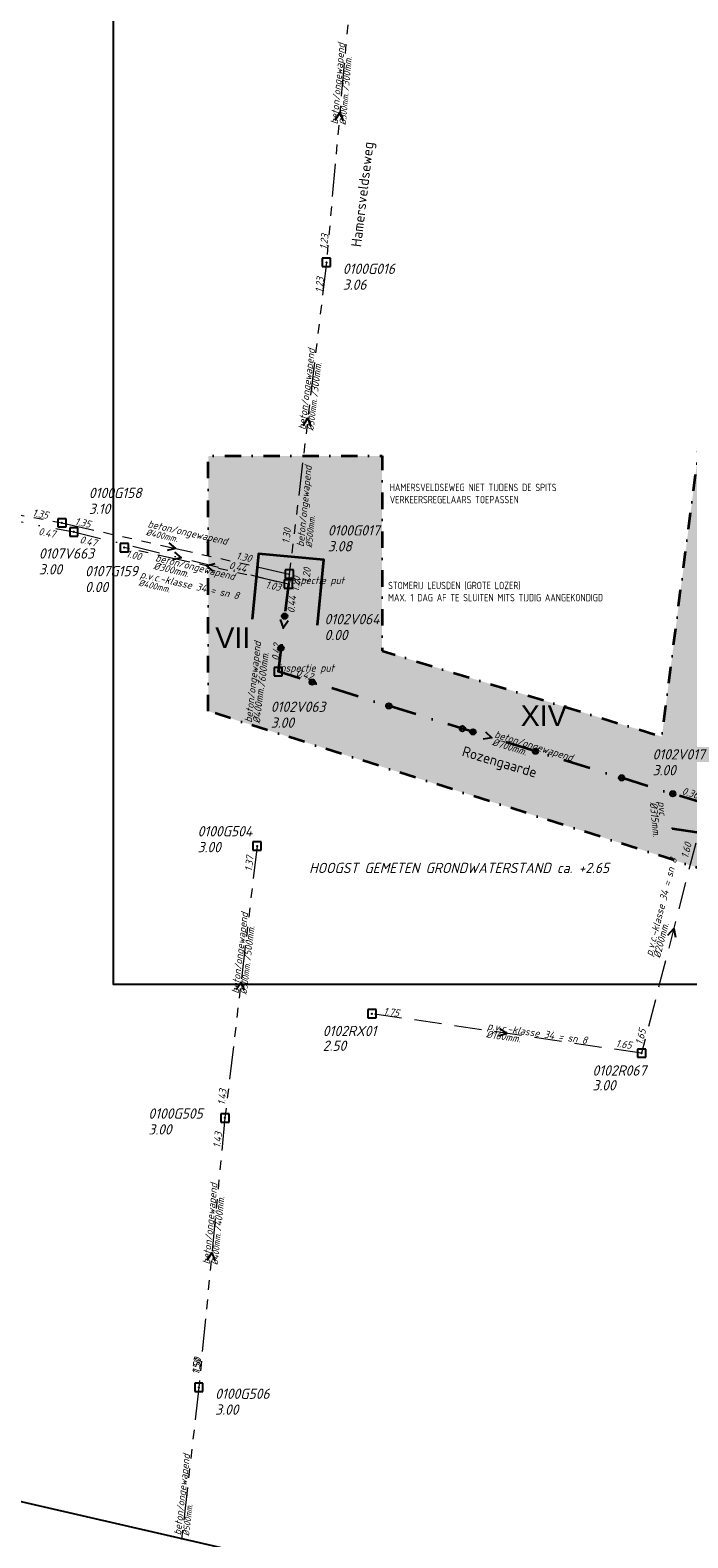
# Model space of a CAD drawing. Extents: x 155498 to 174806, y 452529 to 461643.
# Tile 11 of 44: x 157694 to 157814, y 460461 to 460736. Entities that reach past the tile are written whole.
import ezdxf
from ezdxf.enums import TextEntityAlignment as Align

# ---------------------------------------------------------------- set-up
doc = ezdxf.new("R2010")
doc.units = 0
doc.header["$PDMODE"] = 64
doc.header["$PDSIZE"] = 1.5
for name, pattern in [('RI-GWA', [18.45, 6, -1.8, 1.75, -1.8, 1.75, -1.8, 1.75, -1.8]), ('RI-HWA', [7.4, 5, -2.4]), ('RI-VWA', [11, 5, -3, 0, -3]), ('XX-DASHDOT', [10, 3, -2, 0, -2, 3])]:
    doc.linetypes.add(name, pattern=pattern)
doc.layers.get('0').update_dxf_attribs({"linetype": 'CONTINUOUS'})
doc.layers.get('DEFPOINTS').update_dxf_attribs({"linetype": 'CONTINUOUS'})
for name, color, linetype, lineweight in [('B-OI-RI-GWA-MATERIAAL-T18', 10, 'CONTINUOUS', 18), ('B-OI-RI-GWA-PUTDEKSELHOOGTE-T25', 10, 'CONTINUOUS', 25), ('B-OI-RI-GWA_BOB-T18', 10, 'CONTINUOUS', 18), ('B-OI-RI-GWA_DIAMETER-HOOGTE-T18', 10, 'CONTINUOUS', 18), ('B-OI-RI-GWA_DIAMETER-T18', 10, 'CONTINUOUS', 18), ('B-OI-RI-GWA_PUTNUMMER-T18', 10, 'CONTINUOUS', 18), ('B-OI-RI-GWA_RIOOLPUT-S', 10, 'CONTINUOUS', 25), ('B-OI-RI-GWA_TRANSPORTLEIDING-G', 10, 'RI-GWA', 18), ('B-OI-RI-HWA-BOB-T18', 150, 'CONTINUOUS', 18), ('B-OI-RI-HWA-MATERIAAL-T18', 150, 'CONTINUOUS', 18), ('B-OI-RI-HWA-PUTDEKSELHOOGTE-T25', 150, 'CONTINUOUS', 25), ('B-OI-RI-HWA-PUTNUMMER-T25', 150, 'CONTINUOUS', 25), ('B-OI-RI-HWA_DIAMETER-T18', 150, 'CONTINUOUS', 18), ('B-OI-RI-HWA_RIOOLPUT-S', 150, 'CONTINUOUS', 25), ('B-OI-RI-HWA_TRANSPORTLEIDING-G', 150, 'RI-HWA', 18), ('B-OI-RI-STROOMRICHTING-S', 252, 'CONTINUOUS', 25), ('B-OI-RI-VWA-BOB-T18', 34, 'CONTINUOUS', 18), ('B-OI-RI-VWA-DIAMETER-T18', 34, 'CONTINUOUS', 18), ('B-OI-RI-VWA-MATERIAAL-T18', 34, 'CONTINUOUS', 18), ('B-OI-RI-VWA_PUTDEKSELHOOGTE-T25', 34, 'CONTINUOUS', 25), ('B-OI-RI-VWA_PUTNUMMER-T25', 34, 'CONTINUOUS', 25), ('B-OI-RI-VWA_RIOOLPUT-S', 34, 'CONTINUOUS', 25), ('B-OI-RI-VWA_TRANSPORTLEIDING-G', 34, 'RI-VWA', 18), ('B-XX-OG-TOPOGRAFIE-T18', 2, 'CONTINUOUS', 18), ('N-OI-KG-GRENS_ONDERZOEKSGEBIED-G', 150, 'XX-DASHDOT', 35), ('N-OI-KG-GRENS_ONDERZOEKSGEBIED-V', 253, 'CONTINUOUS', 18), ('N-OI-RI-BIJZONDERDERHEDEN-T18', 134, 'CONTINUOUS', 18), ('N-OI-RI-STROOMRICHTING-S', 252, 'CONTINUOUS', 25), ('N-OI-RI-T50', 130, 'CONTINUOUS', 50), ('N-OI-RI-VRIJVERVAL_HULPSTUK-S', 210, 'CONTINUOUS', 25), ('N-OI-RI-VWA-BOB-T18', 36, 'CONTINUOUS', 18), ('N-OI-RI-VWA-DIAMETER-HOOGTE-T18', 36, 'CONTINUOUS', 18), ('N-OI-RI-VWA-DIAMETER-T18', 36, 'CONTINUOUS', 18), ('N-OI-RI-VWA-MATERIAAL-T18', 36, 'CONTINUOUS', 18), ('N-OI-RI-VWA_PUTDEKSELHOOGTE-T25', 36, 'CONTINUOUS', 25), ('N-OI-RI-VWA_PUTNUMMER-T25', 36, 'CONTINUOUS', 25), ('N-OI-RI-VWA_RIOOLPUT-S', 36, 'CONTINUOUS', 25), ('N-OI-RI-VWA_TRANSPORTLEIDING-G', 36, 'RI-VWA', 35), ('N-OI-WH-T25', 2, 'CONTINUOUS', 25), ('N-RO-KG-GRENS_WERK-G', 7, 'XX-WERKGRENS', 35)]:
    doc.layers.add(name, color=color, linetype=linetype, lineweight=lineweight)
doc.styles.add('ARIAL', font='arial.ttf')
doc.styles.add('NLCS-ISO-M-T18', font='NLCS-ISO.ttf', dxfattribs={"height": 1.8})
doc.styles.add('NLCS-ISO-M500-T18_CURSIEF', font='NLCS-ISO.ttf', dxfattribs={"oblique": 15, "height": 0.9})
doc.styles.add('NLCS-ISO-M750-T18', font='NLCS-ISO.ttf', dxfattribs={"height": 1.35})
doc.styles.add('NLCS-ISO-M750-T18_CURSIEF', font='NLCS-ISO.ttf', dxfattribs={"oblique": 15, "height": 1.35})
doc.styles.add('NLCS-ISO-M750-T25_CURSIEF', font='NLCS-ISO.ttf', dxfattribs={"oblique": 15, "height": 1.875})
doc.linetypes.add('XX-WERKGRENS', pattern='A,0,[137,NLCS.SHX,S=0.1,R=0,X=-1.1,Y=-1.35],-6', length=6)

# ---------------------------------------------------------------- blocks, each defined once
blk = doc.blocks.new('ACMAP_ANN_TEMPLATE_vwa-diam')
at = {"style": 'NLCS-ISO-M750-T18_CURSIEF', "oblique": 15}
blk.add_attdef('vwa-diam', (0.3, -1.3), '', height=1.35, dxfattribs=at)
blk = doc.blocks.new('ACMAP_ANN_TEMPLATE_vwa-materiaal')
at = {"style": 'NLCS-ISO-M750-T18_CURSIEF', "oblique": 15}
blk.add_attdef('vwa-mat', (0.3, 0.2), '', height=1.35, dxfattribs=at)
blk = doc.blocks.new('ACMAP_ANN_TEMPLATE_vwa-nap-l')
at = {"style": 'NLCS-ISO-M750-T18_CURSIEF', "oblique": 15}
blk.add_attdef('vwa-nap-l', (3.3, 0.2), '', height=1.35, dxfattribs=at)
blk = doc.blocks.new('ACMAP_ANN_TEMPLATE_vwa-nap-r')
at = {"style": 'NLCS-ISO-M750-T18_CURSIEF', "oblique": 15}
blk.add_attdef('vwa-nap-r', (-5.6, 0.2), '', height=1.35, dxfattribs=at)
blk = doc.blocks.new('ACMAP_ANN_TEMPLATE_type knoop')
at = {"layer": 'DEFPOINTS', "style": 'NLCS-ISO-M750-T18_CURSIEF', "oblique": 15}
blk.add_attdef('type_knoop', (0, 0), '', height=1.35, dxfattribs=at)
blk = doc.blocks.new('ACMAP_ANN_TEMPLATE_vwa-puth')
at = {"style": 'NLCS-ISO-M750-T25_CURSIEF', "oblique": 15}
blk.add_attdef('vwa-puth', (-3, 5), '', height=1.88, dxfattribs=at)
blk = doc.blocks.new('ACMAP_ANN_TEMPLATE_vwa-putnr')
at = {"style": 'NLCS-ISO-M750-T25_CURSIEF', "oblique": 15}
blk.add_attdef('vaw-putnr', (-3, 7.9), '', height=1.88, dxfattribs=at)
blk = doc.blocks.new('ACMAP_ANN_TEMPLATE_vwa-diam-hoogte')
at = {"style": 'NLCS-ISO-M750-T18_CURSIEF', "oblique": 15}
blk.add_attdef('vwa-diam-hoogte', (6.5, -1.3), '', height=1.35, dxfattribs=at)
blk = doc.blocks.new('ACMAP_ANN_TEMPLATE_hwa-diam')
at = {"style": 'NLCS-ISO-M750-T18_CURSIEF', "oblique": 15}
blk.add_attdef('hwa-diam', (-3.7, -1.3), '', height=1.35, dxfattribs=at)
blk = doc.blocks.new('ACMAP_ANN_TEMPLATE_hwa-materiaal')
at = {"style": 'NLCS-ISO-M750-T18_CURSIEF', "oblique": 15}
blk.add_attdef('hwa-mat', (-3.7, 0.2), '', height=1.35, dxfattribs=at)
blk = doc.blocks.new('ACMAP_ANN_TEMPLATE_hwa-nap-l')
at = {"style": 'NLCS-ISO-M750-T18_CURSIEF', "oblique": 15}
blk.add_attdef('hwa-nap-l', (3.3, 0.2), '', height=1.35, dxfattribs=at)
blk = doc.blocks.new('ACMAP_ANN_TEMPLATE_hwa-nap-r')
at = {"style": 'NLCS-ISO-M750-T18_CURSIEF', "oblique": 15}
blk.add_attdef('hwa-nap-r', (-5.6, 0.2), '', height=1.35, dxfattribs=at)
blk = doc.blocks.new('ACMAP_ANN_TEMPLATE_gwa-diam-hoogte')
at = {"style": 'NLCS-ISO-M750-T18_CURSIEF', "oblique": 15}
blk.add_attdef('gwa-diam-hoogte', (4, -1.3), '', height=1.35, dxfattribs=at)
blk = doc.blocks.new('ACMAP_ANN_TEMPLATE_gwa-diam')
at = {"style": 'NLCS-ISO-M500-T18_CURSIEF', "oblique": 15}
blk.add_attdef('gwa-diam', (-2.2, -1.3), '', height=1.2, dxfattribs=at)
blk = doc.blocks.new('ACMAP_ANN_TEMPLATE_gwa-materiaal')
at = {"style": 'NLCS-ISO-M750-T18_CURSIEF', "oblique": 15}
blk.add_attdef('gwa-mat', (-2.2, 0.2), '', height=1.35, dxfattribs=at)
blk = doc.blocks.new('ACMAP_ANN_TEMPLATE_gwa-nap-l')
at = {"style": 'NLCS-ISO-M750-T18_CURSIEF', "oblique": 15}
blk.add_attdef('gwa-nap-l', (2.3, 0.2), '', height=1.35, dxfattribs=at)
blk = doc.blocks.new('ACMAP_ANN_TEMPLATE_gwa-nap-r')
at = {"style": 'NLCS-ISO-M750-T18_CURSIEF', "oblique": 15}
blk.add_attdef('gwa-nap-r', (-5.6, 0.2), '', height=1.35, dxfattribs=at)
blk = doc.blocks.new('ACMAP_ANN_TEMPLATE_gwa-puth')
at = {"style": 'NLCS-ISO-M750-T25_CURSIEF', "oblique": 15}
blk.add_attdef('gwa-puth', (3, -5), '', height=1.88, dxfattribs=at)
blk = doc.blocks.new('ACMAP_ANN_TEMPLATE_gwa-putnr')
at = {"style": 'NLCS-ISO-M750-T25_CURSIEF', "oblique": 15}
blk.add_attdef('gwa-putnr', (3, -2.1), '', height=1.88, dxfattribs=at)
blk = doc.blocks.new('ACMAP_ANN_TEMPLATE_hwa-puth')
at = {"style": 'NLCS-ISO-M750-T25_CURSIEF', "oblique": 15}
blk.add_attdef('hwa-puth', (-9, -6.8), '', height=1.88, dxfattribs=at)
blk = doc.blocks.new('ACMAP_ANN_TEMPLATE_hwa-putnr')
at = {"style": 'NLCS-ISO-M750-T25_CURSIEF', "oblique": 15}
blk.add_attdef('hwa-putnr', (-9, -4.1), '', height=1.88, dxfattribs=at)
blk = doc.blocks.new('SRI-HULP')
h = blk.add_hatch(color=256)
h.dxf.hatch_style = 1
h.paths.add_polyline_path([(-0.71, 0.71, 0.198912), (-1, 0, 0.198912), (-0.71, -0.71), (0, 0)])
h = blk.add_hatch(color=256)
h.dxf.hatch_style = 1
h.paths.add_polyline_path([(1, 0, 0.198912), (0.71, 0.71), (0, 0), (0.71, -0.71, 0.198912)])
for p, q in [((-0.71, 0.71), (0.71, -0.71)), ((-0.71, -0.71), (0.71, 0.71))]:
    blk.add_line(p, q)
blk.add_circle((0, 0), 1)

msp = doc.modelspace()

# ---------------------------------------------------------------- hatches: boundary and pattern name
at = {"layer": 'N-OI-KG-GRENS_ONDERZOEKSGEBIED-V', "transparency": 33554559}
h = msp.add_hatch(color=256, dxfattribs=at)
h.dxf.hatch_style = 1
h.paths.add_polyline_path([(157726.39, 460611.85), (157726.39, 460658.53), (157758.19, 460658.53), (157758.19, 460622.89), (157809.38, 460607.2), (157817.91, 460673.64), (157893.93, 460671.21), (157908.69, 460694.04), (158020.76, 460692.1), (158019.99, 460663.43), (157931, 460659.32), (157922.07, 460656.07), (157916.77, 460646.84), (157838.88, 460646.84), (157834.12, 460592.49), (157816.7, 460582.98)])

# ---------------------------------------------------------------- linework, layer by layer
at = {"layer": 'B-OI-RI-GWA_RIOOLPUT-S'}
for p in [(157748.01, 460693.91), (157699.62, 460646.28), (157711.03, 460641.76), (157741.22, 460636.93), (157741.04, 460635.1), (157735.32, 460587.18), (157729.44, 460537.46), (157724.66, 460488.19), (157724.66, 460488.19)]:
    msp.add_point(p, dxfattribs=at)
at = {"layer": 'B-OI-RI-GWA_TRANSPORTLEIDING-G'}
for p, q in [((157752.91, 460748.69), (157748.01, 460693.91)), ((157748.01, 460693.91), (157741.22, 460636.93)), ((157661.73, 460653.53), (157699.62, 460646.28)), ((157699.62, 460646.28), (157741.22, 460636.93)), ((157741.04, 460635.1), (157711.03, 460641.76)), ((157741.22, 460636.93), (157741.04, 460635.1)), ((157735.32, 460587.18), (157729.44, 460537.46)), ((157729.44, 460537.46), (157724.66, 460488.19)), ((157724.66, 460488.19), (157719.01, 460438.35))]:
    msp.add_line(p, q, dxfattribs=at)
at = {"layer": 'B-OI-RI-HWA_RIOOLPUT-S'}
for p in [(157756.34, 460556.53), (157805.69, 460549.3)]:
    msp.add_point(p, dxfattribs=at)
at = {"layer": 'B-OI-RI-HWA_TRANSPORTLEIDING-G'}
for p, q in [((157817.42, 460594.88), (157805.69, 460549.3)), ((157805.69, 460549.3), (157756.34, 460556.53))]:
    msp.add_line(p, q, dxfattribs=at)
at = {"layer": 'B-OI-RI-STROOMRICHTING-S'}
for points in [[(157749.61, 460719.93), (157750.46, 460721.3), (157751.05, 460719.8)], [(157743.73, 460664.08), (157744.61, 460665.42), (157745.16, 460663.91)], [(157719.17, 460642.62), (157720.42, 460641.6), (157718.86, 460641.22)], [(157720.19, 460640.91), (157721.42, 460639.87), (157719.85, 460639.51)], [(157727.6, 460638.82), (157726.04, 460638.43), (157727.29, 460637.42)], [(157810.49, 460570.88), (157811.55, 460572.09), (157811.89, 460570.52)], [(157731.5, 460560.97), (157732.38, 460562.32), (157732.93, 460560.8)], [(157779.69, 460553.84), (157781.01, 460552.92), (157779.48, 460552.41)], [(157726.19, 460511.46), (157727.05, 460512.82), (157727.63, 460511.32)]]:
    msp.add_lwpolyline(points, dxfattribs=at)
at = {"layer": 'B-OI-RI-VWA_RIOOLPUT-S'}
msp.add_point((157701.8, 460644.63), dxfattribs=at)
at = {"layer": 'B-OI-RI-VWA_TRANSPORTLEIDING-G'}
for p, q in [((157665.79, 460651.43), (157701.8, 460644.63)), ((157701.8, 460644.63), (157741.04, 460635.1))]:
    msp.add_line(p, q, dxfattribs=at)
at = {"layer": 'DEFPOINTS', "flags": 128}
for points in [[(157498.69, 460511.77), (157666.49, 461268.41), (158141.33, 461489.21), (159256.93, 461205.94), (159206.49, 460696.31), (158205.71, 460856.25), (158144.02, 460363.33)], [(158031.87, 460833.11), (157866.51, 460833.11), (157709.01, 460833.11), (157709.01, 460656.1), (157709.01, 460561.94), (158031.87, 460561.94)]]:
    msp.add_lwpolyline(points, close=True, dxfattribs=at)
at = {"layer": 'N-OI-KG-GRENS_ONDERZOEKSGEBIED-G', "flags": 128}
msp.add_lwpolyline([(157726.39, 460611.85), (157726.39, 460658.53), (157758.19, 460658.53), (157758.19, 460622.89), (157809.38, 460607.2), (157817.91, 460673.64), (157893.93, 460671.21), (157908.69, 460694.04), (158020.76, 460692.1), (158019.99, 460663.43), (157931, 460659.32), (157922.07, 460656.07), (157916.77, 460646.84), (157838.88, 460646.84), (157834.12, 460592.49), (157816.7, 460582.98)], close=True, dxfattribs=at)
at = {"layer": 'N-OI-RI-STROOMRICHTING-S'}
for points in [[(157739.57, 460628.6), (157740.12, 460627.09), (157741, 460628.44)], [(157777.14, 460608.09), (157778.3, 460606.98), (157776.71, 460606.72)]]:
    msp.add_lwpolyline(points, dxfattribs=at)
at = {"layer": 'N-OI-RI-VWA_RIOOLPUT-S'}
for p in [(157741.04, 460635.1), (157739.19, 460619.08)]:
    msp.add_point(p, dxfattribs=at)
at = {"layer": 'N-OI-RI-VWA_TRANSPORTLEIDING-G'}
for p in [(157741.04, 460635.1), (157817.42, 460594.88)]:
    msp.add_line(p, (157739.19, 460619.08), dxfattribs=at)
at = {"layer": 'N-RO-KG-GRENS_WERK-G', "ltscale": 0.5, "flags": 128}
for points in [[(157746.4, 460627.57), (157747.51, 460639.52), (157735.56, 460640.63), (157734.45, 460628.68)], [(157811.28, 460590.41), (157811.28, 460590.41), (157823.15, 460588.61), (157824.95, 460600.48)]]:
    msp.add_lwpolyline(points, dxfattribs=at)

# ---------------------------------------------------------------- block references
at = {"layer": 'B-OI-RI-GWA-MATERIAAL-T18'}
for p, rotation, values in [((157750.46, 460721.3), 84.88121389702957, {'gwa-mat': 'beton/ongewapend'}), ((157744.61, 460665.42), 83.21222940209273, {'gwa-mat': 'beton/ongewapend'}), ((157744.28, 460644.02), 84.38241940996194, {'gwa-mat': 'beton/ongewapend'}), ((157717.32, 460644.84), 347.3394435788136, {'gwa-mat': 'beton/ongewapend'}), ((157715.96, 460635.6), 347.4932281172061, {'gwa-mat': 'p.v.c.-klasse 34 = sn 8'}), ((157732.38, 460562.32), 83.24844467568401, {'gwa-mat': 'beton/ongewapend'}), ((157727.05, 460512.82), 84.45848570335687, {'gwa-mat': 'beton/ongewapend'}), ((157721.83, 460463.27), 83.53617172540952, {'gwa-mat': 'beton/ongewapend'})]:
    msp.add_blockref('ACMAP_ANN_TEMPLATE_gwa-materiaal', p, dxfattribs=dict(at, rotation=rotation)).add_auto_attribs(values)
at = {"layer": 'B-OI-RI-GWA-PUTDEKSELHOOGTE-T25'}
for p, values in [((157748.01, 460693.91), {'gwa-puth': '3.06'}), ((157701.54, 460652.92), {'gwa-puth': '3.10'}), ((157745.27, 460646.07), {'gwa-puth': '3.08'}), ((157700.84, 460638.62), {'gwa-puth': '0.00'}), ((157721.44, 460591.05), {'gwa-puth': '3.00'}), ((157712.43, 460539.43), {'gwa-puth': '3.00'}), ((157724.66, 460488.19), {'gwa-puth': '3.00'}), ((157724.66, 460488.19), {'gwa-puth': '3.00'})]:
    msp.add_blockref('ACMAP_ANN_TEMPLATE_gwa-puth', p, dxfattribs=at).add_auto_attribs(values)
at = {"layer": 'B-OI-RI-GWA_BOB-T18'}
for name, p, rotation, values in [('ACMAP_ANN_TEMPLATE_gwa-nap-l', (157748.01, 460693.91), 83.21222940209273, {'gwa-nap-l': '1.23'}), ('ACMAP_ANN_TEMPLATE_gwa-nap-r', (157748.01, 460693.91), 84.88121389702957, {'gwa-nap-r': '1.23'}), ('ACMAP_ANN_TEMPLATE_gwa-nap-r', (157699.62, 460646.28), 349.1706815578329, {'gwa-nap-r': '1.35'}), ('ACMAP_ANN_TEMPLATE_gwa-nap-l', (157699.62, 460646.28), 347.3394435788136, {'gwa-nap-l': '1.35'}), ('ACMAP_ANN_TEMPLATE_gwa-nap-r', (157742.08, 460647.96), 83.21222940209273, {'gwa-nap-r': '1.30'}), ('ACMAP_ANN_TEMPLATE_gwa-nap-r', (157716.69, 460638.64), 347.4932281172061, {'gwa-nap-r': '1.00'}), ('ACMAP_ANN_TEMPLATE_gwa-nap-r', (157736.83, 460638.26), 347.3394435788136, {'gwa-nap-r': '1.30'}), ('ACMAP_ANN_TEMPLATE_gwa-nap-l', (157742.92, 460631.35), 84.38241940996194, {'gwa-nap-l': '1.20'}), ('ACMAP_ANN_TEMPLATE_gwa-nap-r', (157745.64, 460640.79), 84.38241940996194, {'gwa-nap-r': '1.20'}), ('ACMAP_ANN_TEMPLATE_gwa-nap-l', (157734.49, 460634.71), 347.4932281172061, {'gwa-nap-l': '1.03'}), ('ACMAP_ANN_TEMPLATE_gwa-nap-l', (157734.31, 460580.18), 83.24844467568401, {'gwa-nap-l': '1.37'}), ('ACMAP_ANN_TEMPLATE_gwa-nap-l', (157729.44, 460537.46), 84.45848570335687, {'gwa-nap-l': '1.43'}), ('ACMAP_ANN_TEMPLATE_gwa-nap-r', (157729.44, 460537.46), 83.24844467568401, {'gwa-nap-r': '1.43'}), ('ACMAP_ANN_TEMPLATE_gwa-nap-l', (157724.66, 460488.19), 83.53617172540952, {'gwa-nap-l': '1.50'}), ('ACMAP_ANN_TEMPLATE_gwa-nap-r', (157725.58, 460496.3), 84.45848570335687, {'gwa-nap-r': '1.50'})]:
    msp.add_blockref(name, p, dxfattribs=dict(at, rotation=rotation)).add_auto_attribs(values)
at = {"layer": 'B-OI-RI-GWA_DIAMETER-HOOGTE-T18'}
for p, rotation, values in [((157750.46, 460721.3), 84.88121389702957, {'gwa-diam-hoogte': '/300mm.'}), ((157744.61, 460665.42), 83.21222940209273, {'gwa-diam-hoogte': '/300mm.'}), ((157732.38, 460562.32), 83.24844467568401, {'gwa-diam-hoogte': '/500mm.'}), ((157727.05, 460512.82), 84.45848570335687, {'gwa-diam-hoogte': '/400mm.'})]:
    msp.add_blockref('ACMAP_ANN_TEMPLATE_gwa-diam-hoogte', p, dxfattribs=dict(at, rotation=rotation)).add_auto_attribs(values)
at = {"layer": 'B-OI-RI-GWA_DIAMETER-T18'}
for p, rotation, values in [((157750.46, 460721.3), 84.88121389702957, {'gwa-diam': '%%c300mm.'}), ((157744.61, 460665.42), 83.21222940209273, {'gwa-diam': '%%c300mm.'}), ((157744.28, 460644.02), 84.38241940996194, {'gwa-diam': '%%c500mm.'}), ((157717.32, 460644.84), 347.3394435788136, {'gwa-diam': '%%c400mm.'}), ((157715.96, 460635.6), 347.4932281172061, {'gwa-diam': '%%c400mm.'}), ((157732.38, 460562.32), 83.24844467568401, {'gwa-diam': '%%c500mm.'}), ((157727.05, 460512.82), 84.45848570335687, {'gwa-diam': '%%c400mm.'}), ((157721.83, 460463.27), 83.53617172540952, {'gwa-diam': '%%c500mm.'})]:
    msp.add_blockref('ACMAP_ANN_TEMPLATE_gwa-diam', p, dxfattribs=dict(at, rotation=rotation)).add_auto_attribs(values)
at = {"layer": 'B-OI-RI-GWA_PUTNUMMER-T18'}
for p, values in [((157748.01, 460693.91), {'gwa-putnr': '0100G016'}), ((157701.54, 460652.92), {'gwa-putnr': '0100G158'}), ((157745.27, 460646.07), {'gwa-putnr': '0100G017'}), ((157700.84, 460638.62), {'gwa-putnr': '0107G159'}), ((157721.44, 460591.05), {'gwa-putnr': '0100G504'}), ((157712.43, 460539.43), {'gwa-putnr': '0100G505'}), ((157724.66, 460488.19), {'gwa-putnr': '0100G506'}), ((157724.66, 460488.19), {'gwa-putnr': '0100G506'})]:
    msp.add_blockref('ACMAP_ANN_TEMPLATE_gwa-putnr', p, dxfattribs=at).add_auto_attribs(values)
at = {"layer": 'B-OI-RI-HWA-BOB-T18'}
for name, p, rotation, values in [('ACMAP_ANN_TEMPLATE_hwa-nap-l', (157813.53, 460581.61), 75.5695927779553, {'hwa-nap-l': '1.60'}), ('ACMAP_ANN_TEMPLATE_hwa-nap-r', (157763.91, 460555.35), 351.6645349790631, {'hwa-nap-r': '1.75'}), ('ACMAP_ANN_TEMPLATE_hwa-nap-r', (157807.39, 460556.12), 75.5695927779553, {'hwa-nap-r': '1.65'}), ('ACMAP_ANN_TEMPLATE_hwa-nap-l', (157797.61, 460550.77), 351.6645349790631, {'hwa-nap-l': '1.65'})]:
    msp.add_blockref(name, p, dxfattribs=dict(at, rotation=rotation)).add_auto_attribs(values)
at = {"layer": 'B-OI-RI-HWA-MATERIAAL-T18'}
for p, rotation in [((157808.71, 460570.5), 75.5695927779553), ((157781.01, 460552.92), 351.6645349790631)]:
    msp.add_blockref('ACMAP_ANN_TEMPLATE_hwa-materiaal', p, dxfattribs=dict(at, rotation=rotation)).add_auto_attribs({'hwa-mat': 'p.v.c.-klasse 34 = sn 8'})
at = {"layer": 'B-OI-RI-HWA-PUTDEKSELHOOGTE-T25'}
for p, values in [((157756.34, 460556.53), {'hwa-puth': '2.50'}), ((157805.69, 460549.3), {'hwa-puth': '3.00'})]:
    msp.add_blockref('ACMAP_ANN_TEMPLATE_hwa-puth', p, dxfattribs=at).add_auto_attribs(values)
at = {"layer": 'B-OI-RI-HWA-PUTNUMMER-T25'}
for p, values in [((157756.34, 460556.53), {'hwa-putnr': '0102RX01'}), ((157805.69, 460549.3), {'hwa-putnr': '0102R067'})]:
    msp.add_blockref('ACMAP_ANN_TEMPLATE_hwa-putnr', p, dxfattribs=at).add_auto_attribs(values)
at = {"layer": 'B-OI-RI-HWA_DIAMETER-T18'}
for p, rotation, values in [((157808.71, 460570.5), 75.5695927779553, {'hwa-diam': '%%c200mm.'}), ((157781.01, 460552.92), 351.6645349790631, {'hwa-diam': '%%c160mm.'})]:
    msp.add_blockref('ACMAP_ANN_TEMPLATE_hwa-diam', p, dxfattribs=dict(at, rotation=rotation)).add_auto_attribs(values)
at = {"layer": 'B-OI-RI-VWA-BOB-T18'}
for name, p, rotation, values in [('ACMAP_ANN_TEMPLATE_vwa-nap-r', (157700.69, 460642.87), 349.3156094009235, {'vwa-nap-r': '0.47'}), ('ACMAP_ANN_TEMPLATE_vwa-nap-l', (157699.51, 460643.22), 346.3494823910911, {'vwa-nap-l': '0.47'}), ('ACMAP_ANN_TEMPLATE_vwa-nap-r', (157735.49, 460636.43), 346.3494823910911, {'vwa-nap-r': '0.44'})]:
    msp.add_blockref(name, p, dxfattribs=dict(at, rotation=rotation)).add_auto_attribs(values)
at = {"layer": 'B-OI-RI-VWA-DIAMETER-T18'}
for p, rotation, values in [((157716.28, 460639.2), 346.3494823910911, {'vwa-diam': '%%c300mm.'}), ((157808.45, 460595.61), 275.2903165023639, {'vwa-diam': '%%c315mm.'})]:
    msp.add_blockref('ACMAP_ANN_TEMPLATE_vwa-diam', p, dxfattribs=dict(at, rotation=rotation)).add_auto_attribs(values)
at = {"layer": 'B-OI-RI-VWA-MATERIAAL-T18'}
for p, rotation, values in [((157716.28, 460639.2), 346.3494823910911, {'vwa-mat': 'beton/ongewapend'}), ((157808.45, 460595.61), 275.2903165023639, {'vwa-mat': 'pvc'})]:
    msp.add_blockref('ACMAP_ANN_TEMPLATE_vwa-materiaal', p, dxfattribs=dict(at, rotation=rotation)).add_auto_attribs(values)
at = {"layer": 'B-OI-RI-VWA_PUTDEKSELHOOGTE-T25'}
msp.add_blockref('ACMAP_ANN_TEMPLATE_vwa-puth', (157698.4, 460631.85), dxfattribs=at).add_auto_attribs({'vwa-puth': '3.00'})
at = {"layer": 'B-OI-RI-VWA_PUTNUMMER-T25'}
msp.add_blockref('ACMAP_ANN_TEMPLATE_vwa-putnr', (157698.4, 460631.85), dxfattribs=at).add_auto_attribs({'vaw-putnr': '0107V663'})
at = {"layer": 'DEFPOINTS'}
for p in [(157741.04, 460635.1), (157739.19, 460619.08)]:
    msp.add_blockref('ACMAP_ANN_TEMPLATE_type knoop', p, dxfattribs=at).add_auto_attribs({'type_knoop': 'inspectie put'})
at = {"layer": 'N-OI-RI-VRIJVERVAL_HULPSTUK-S', "xscale": 0.5, "yscale": 0.5, "zscale": 0.5}
for p in [(157740.36, 460629.22), (157739.69, 460623.38), (157745.41, 460617.16), (157759.42, 460612.81), (157772.89, 460608.66), (157774.83, 460608.06), (157786.25, 460604.53), (157802.02, 460599.66), (157811.39, 460596.75)]:
    msp.add_blockref('SRI-HULP', p, dxfattribs=at)
at = {"layer": 'N-OI-RI-VWA-BOB-T18'}
for name, p, rotation, values in [('ACMAP_ANN_TEMPLATE_vwa-nap-l', (157741.96, 460626.41), 83.4040777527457, {'vwa-nap-l': '0.44'}), ('ACMAP_ANN_TEMPLATE_vwa-nap-r', (157740.14, 460626.58), 83.4040777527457, {'vwa-nap-r': '0.42'}), ('ACMAP_ANN_TEMPLATE_vwa-nap-r', (157747.64, 460616.53), 342.8136184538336, {'vwa-nap-r': '0.42'}), ('ACMAP_ANN_TEMPLATE_vwa-nap-l', (157809.73, 460597.49), 342.8136184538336, {'vwa-nap-l': '0.36'})]:
    msp.add_blockref(name, p, dxfattribs=dict(at, rotation=rotation)).add_auto_attribs(values)
at = {"layer": 'N-OI-RI-VWA-DIAMETER-HOOGTE-T18', "rotation": 83.4040777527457}
msp.add_blockref('ACMAP_ANN_TEMPLATE_vwa-diam-hoogte', (157734.7, 460609.9), dxfattribs=at).add_auto_attribs({'vwa-diam-hoogte': '/600mm.'})
at = {"layer": 'N-OI-RI-VWA-DIAMETER-T18'}
for p, rotation, values in [((157734.51, 460609.39), 83.4040777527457, {'vwa-diam': '%%c400mm.'}), ((157778.3, 460606.98), 342.8136184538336, {'vwa-diam': '%%c700mm.'})]:
    msp.add_blockref('ACMAP_ANN_TEMPLATE_vwa-diam', p, dxfattribs=dict(at, rotation=rotation)).add_auto_attribs(values)
at = {"layer": 'N-OI-RI-VWA-MATERIAAL-T18'}
for p, rotation in [((157734.51, 460609.39), 83.4040777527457), ((157778.3, 460606.98), 342.8136184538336)]:
    msp.add_blockref('ACMAP_ANN_TEMPLATE_vwa-materiaal', p, dxfattribs=dict(at, rotation=rotation)).add_auto_attribs({'vwa-mat': 'beton/ongewapend'})
at = {"layer": 'N-OI-RI-VWA_PUTDEKSELHOOGTE-T25'}
for p, values in [((157750.66, 460619.84), {'vwa-puth': '0.00'}), ((157740.83, 460603.82), {'vwa-puth': '3.00'}), ((157810.69, 460595.12), {'vwa-puth': '3.00'})]:
    msp.add_blockref('ACMAP_ANN_TEMPLATE_vwa-puth', p, dxfattribs=at).add_auto_attribs(values)
at = {"layer": 'N-OI-RI-VWA_PUTNUMMER-T25'}
for p, values in [((157750.66, 460619.84), {'vaw-putnr': '0102V064'}), ((157740.83, 460603.82), {'vaw-putnr': '0102V063'}), ((157810.69, 460595.12), {'vaw-putnr': '0102V017'})]:
    msp.add_blockref('ACMAP_ANN_TEMPLATE_vwa-putnr', p, dxfattribs=at).add_auto_attribs(values)

# ---------------------------------------------------------------- texts
at = {"layer": 'B-XX-OG-TOPOGRAFIE-T18', "style": 'NLCS-ISO-M-T18'}
for s, rotation, p in [('Hamersveldseweg', 83.2, (157754.57, 460706.37)), ('Rozengaarde', 343.4, (157779.71, 460602.59))]:
    msp.add_text(s, height=1.875, rotation=rotation, dxfattribs=at).set_placement(p, align=Align.MIDDLE_CENTER)
at = {"layer": 'N-OI-RI-BIJZONDERDERHEDEN-T18', "style": 'NLCS-ISO-M750-T18', "width": 0.8}
for s, p in [('HAMERSVELDSEWEG NIET TIJDENS DE SPITS', (157759.6, 460652.09)), ('VERKEERSREGELAARS TOEPASSEN', (157759.6, 460649.87)), ('STOMERIJ LEUSDEN (GROTE LOZER)', (157759.3, 460634.16)), ('MAX. 1 DAG AF TE SLUITEN MITS TIJDIG AANGEKONDIGD', (157759.3, 460631.94))]:
    msp.add_text(s, height=1.35, dxfattribs=at).set_placement(p)
at = {"layer": 'N-OI-RI-T50', "style": 'ARIAL'}
for s, p in [('VII', (157727.67, 460623.42)), ('XIV', (157783.56, 460609.14))]:
    msp.add_text(s, height=3.75, dxfattribs=at).set_placement(p)
at = {"layer": 'N-OI-WH-T25', "style": 'NLCS-ISO-M500-T18_CURSIEF', "oblique": 15}
msp.add_text('HOOGST GEMETEN GRONDWATERSTAND ca. +2.65', height=1.875, dxfattribs=at).set_placement((157772.29, 460581.68), align=Align.BOTTOM_CENTER)

doc.saveas('drawing.dxf')
